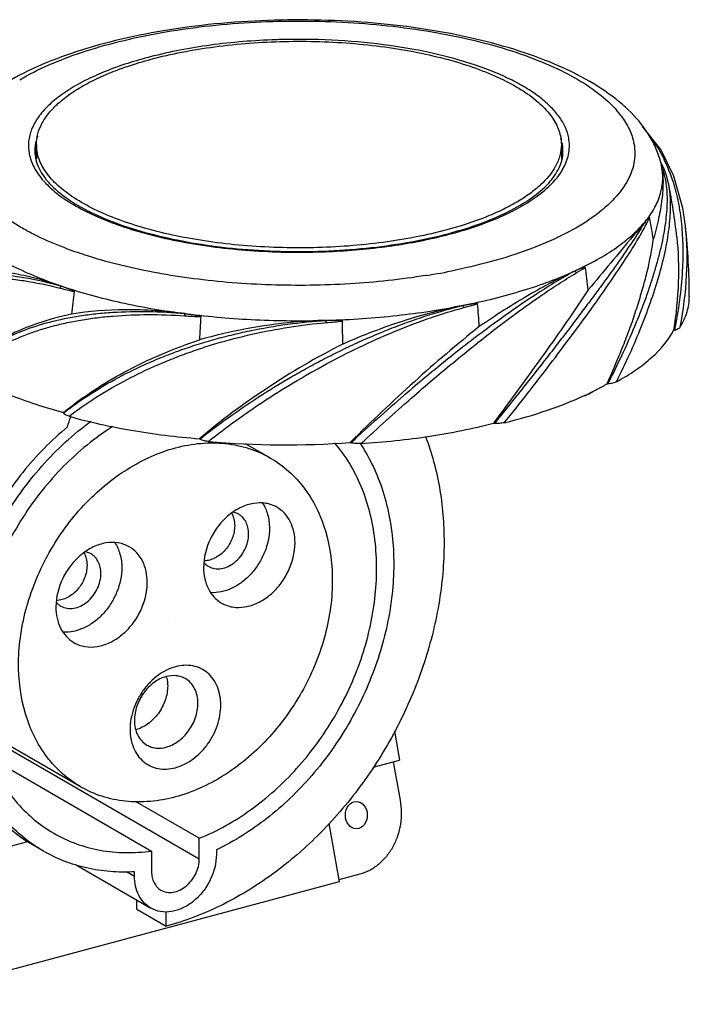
# Model space of a CAD drawing. Header units: millimetres. Extents: x -31 to 96, y 181 to 301.
# Tile 2 of 2: x 15 to 96, y 182 to 301. Entities that reach past the tile are written whole.
import ezdxf

# ---------------------------------------------------------------- set-up
doc = ezdxf.new("R2010")
doc.units = ezdxf.units.MM
doc.header["$LTSCALE"] = 30.734
doc.layers.get('0').update_dxf_attribs({"linetype": 'CONTINUOUS'})

msp = doc.modelspace()

# ---------------------------------------------------------------- linework, layer by layer
at = {"color": 7, "linetype": 'Continuous'}
for p, q in [((16.43, 285.22), (16.43, 285.21)), ((16.54, 285.39), (16.54, 284.33)), ((16.54, 285.39), (16.63, 285.39)), ((16.63, 286), (16.63, 284.29)), ((80.23, 286), (80.23, 283.95)), ((80.43, 285.21), (80.43, 285.25)), ((16.54, 284.33), (16.61, 284.39)), ((92.34, 283.75), (92.23, 283.94)), ((79.85, 283.18), (79.86, 283.2)), ((79.96, 283.19), (79.97, 283.2)), ((80.52, 283.25), (80.53, 283.26)), ((80.53, 283.24), (80.54, 283.26)), ((92.38, 283.37), (92.37, 283.41)), ((92.4, 283.25), (92.4, 283.29)), ((92.42, 283.18), (92.41, 283.21)), ((92.42, 283.18), (92.42, 283.14)), ((92.42, 283.16), (92.42, 283.18)), ((92.42, 283.16), (92.42, 283.18)), ((92.63, 283.16), (92.63, 283.16)), ((92.93, 281.25), (92.92, 281.27)), ((92.95, 281.27), (92.94, 281.3)), ((93.21, 281.3), (93.22, 281.27)), ((93.21, 281.3), (93.22, 281.27)), ((93.73, 281.48), (93.74, 281.45)), ((93.76, 281.51), (93.77, 281.48)), ((90.3, 276.57), (90.37, 276.64)), ((95.27, 276.05), (95.26, 276.16)), ((63.88, 270.14), (63.83, 270.13)), ((63.88, 270.14), (63.83, 270.13)), ((94.86, 270.73), (94.86, 270.68)), ((94.88, 270.74), (94.88, 270.69)), ((93.83, 263.51), (93.83, 263.48)), ((93.83, 263.51), (93.83, 263.48)), ((93.83, 263.48), (93.93, 263.5)), ((85.75, 257), (85.77, 257.05)), ((85.75, 257), (85.78, 257.05)), ((85.75, 257), (85.88, 257.01)), ((61.34, 255.75), (61.23, 255.66)), ((61.51, 255.89), (61.34, 255.75)), ((19.92, 253.54), (19.93, 253.49)), ((72.04, 252.28), (72, 252.24)), ((72.04, 252.28), (72, 252.24)), ((72, 252.24), (72.12, 252.22)), ((36.37, 250.36), (36.43, 250.32)), ((44.98, 248.02), (41.98, 249.75)), ((54.69, 249.94), (54.66, 249.91)), ((54.69, 249.94), (54.66, 249.91)), ((54.66, 249.91), (54.75, 249.87)), ((21.97, 208.19), (9.91, 215.15)), ((60, 214.91), (60.63, 211.4)), ((10.03, 214.67), (36.36, 199.46)), ((11.03, 211.69), (30.58, 200.4)), ((57.44, 210.55), (60.63, 211.4)), ((59.87, 211.2), (60.7, 206.57)), ((36.36, 201.95), (28.65, 206.41)), ((52.04, 203.75), (53.3, 196.67)), ((36.36, 199.46), (36.36, 201.95)), ((15.56, 201.52), (5.58, 198.85)), ((17.47, 200.39), (15.55, 201.5)), ((38.43, 200.54), (38.43, 200.02)), ((30.58, 200.4), (30.58, 197.91)), ((21.35, 198.76), (30.47, 193.49)), ((27.55, 197.91), (28.51, 197.36)), ((28.51, 197.36), (28.51, 197.88)), ((55.8, 197.6), (53.26, 196.91)), ((53.3, 196.67), (-2.07, 181.83)), ((28.79, 193.35), (28.81, 194.45)), ((28.79, 193.35), (32.35, 191.29)), ((32.35, 191.29), (32.35, 193.02))]:
    msp.add_line(p, q, dxfattribs=at)
for points in [[(93.86, 282.17), (92.28, 285.39), (90.23, 287.97), (90.04, 288.13)], [(92.63, 283.16), (92.52, 283.39), (92.34, 283.75)], [(93.22, 281.27), (93.01, 282.12), (92.63, 283.16)], [(95.26, 276.16), (94.94, 278.3), (93.86, 282.17)]]:
    msp.add_lwpolyline(points, dxfattribs=at)
for centre, radius, start, end in [((48.42, 216.15), 82.6, 91.6807, 91.9176), ((78.06, 282.41), 11.77, 37.1701, 40.9984), ((74.92, 276.19), 19.4, 46.2137, 49.0188), ((78.76, 282.95), 10.88, 36.8097, 37.1088), ((75.11, 285.15), 5.32, 10.7528, 17.6692), ((21.45, 285.21), 5.02, 170.7919, 179.8377), ((21.72, 284.3), 5.29, 165.5296, 168.1312), ((75.3, 285.19), 5.14, 9.1899, 10.7324), ((75.41, 285.21), 5.02, 0.4713, 9.2033), ((82.57, 284.92), 6.56, 9.8316, 10.7295), ((75.16, 283.25), 5.28, 10.7807, 14.7239), ((81.84, 281.22), 10.76, 11.7564, 14.673), ((76.64, 276.31), 17.88, 24.4471, 26.177), ((74.95, 285.53), 5.54, 335.1957, 338.3204), ((73.98, 286.7), 7.41, 328.7236, 329.3986), ((74.2, 286.57), 7.16, 329.39, 331.5682), ((74.41, 286.46), 6.91, 331.5769, 332.3259), ((85.18, 281.92), 7.34, 10.7403, 11.3741), ((86.58, 280.77), 6.34, 21.7937, 23.3877), ((75.98, 276.01), 18.61, 23.3566, 24.451), ((75.68, 275.88), 18.93, 23.1391, 23.3594), ((75.09, 275.64), 19.57, 17.4482, 23.1216), ((25.36, 288.58), 10.52, 221.3694, 223.5691), ((24.66, 287.28), 8.8, 217.9648, 220.502), ((25.31, 287.84), 9.65, 220.515, 224.3769), ((82.89, 279.78), 10.17, 8.5837, 10.1666), ((25.71, 288.91), 11, 223.5552, 223.8635), ((20.48, 266.73), 74.18, 6.2712, 11.3079), ((82.3, 279.12), 11.13, 9.0584, 11.1638), ((16.08, 262.94), 76.18, 8.7323, 10.7685), ((18.82, 267.63), 76.91, 359.976, 6.2849), ((68.15, 293.84), 27.21, 300.6799, 303.4191), ((-16.38, 256.42), 100.59, 6.8387, 8.4091), ((51.16, 349.22), 80.1, 279.1379, 281.6669), ((35.93, 332.94), 66.4, 255.6913, 257.1779), ((138.69, 253.35), 118.43, 172.8017, 174.1421), ((51.64, 328.27), 64.25, 285.1307, 286.6648), ((-104.01, 251.7), 174.73, 4.017, 4.9308), ((41.51, 363.48), 98.47, 265.9599, 267.106), ((288.92, 250.07), 252.83, 176.5838, 177.2168), ((43.44, 361.28), 97.21, 274.905, 276.0645), ((-1020.71, 249.43), 1074.53, 0.6606, 0.80982), ((-3.34, 297.69), 97.95, 335.4833, 336.112), ((66.41, 290.65), 38.85, 295.4302, 296.9359), ((67.76, 288.55), 36.33, 294.9886, 296.6275), ((-13.72, 263.4), 36.03, 341.2125, 343.2706), ((46.86, 353.05), 103.44, 264.7676, 274.3245), ((28.64, 220.51), 3.88, 12.2973, 15.5939)]:
    msp.add_arc(centre, radius, start, end, dxfattribs=at)
msp.add_ellipse((55.39, 204.75), major_axis=(-0.02, 1.65), ratio=0.807125, dxfattribs=at)
for points, knots in [([(87.64, 290.84), (86.57, 291.78), (84.1, 293.51), (79.88, 295.65), (75.02, 297.45), (69.61, 298.92), (63.74, 300.04), (57.54, 300.78), (51.13, 301.14), (44.66, 301.11), (38.28, 300.68), (32.12, 299.88), (26.32, 298.7), (21, 297.17), (16.24, 295.32), (12.12, 293.12), (8.7, 290.57), (6.89, 288.51), (6.18, 287.41)], [0, 0, 0, 0, 0.04913, 0.103272, 0.16278, 0.227362, 0.296263, 0.368411, 0.442533, 0.517246, 0.591133, 0.662823, 0.73107, 0.794848, 0.853464, 0.906723, 0.95511, 1, 1, 1, 1]), ([(14.6, 293.85), (15.71, 294.51), (18.17, 295.74), (22.21, 297.27), (26.75, 298.56), (33.51, 299.99), (42.56, 301), (53.6, 301.04), (62.68, 300.09), (69.5, 298.71), (74.1, 297.45), (78.21, 295.94), (81.76, 294.23), (84.68, 292.35), (86.29, 290.89), (86.94, 290.13)], [0, 0, 0, 0, 0.051165, 0.108295, 0.170785, 0.237813, 0.381368, 0.530033, 0.674199, 0.741742, 0.804867, 0.862726, 0.914686, 0.960411, 1, 1, 1, 1]), ([(45.65, 298.7), (43, 298.61), (37.87, 298.2), (32.81, 297.25), (30.42, 296.62)], [0, 0, 0, 0, 0.517904, 1, 1, 1, 1]), ([(30.53, 296.34), (31.76, 296.67), (34.31, 297.25), (39.68, 298.12), (46.69, 298.64), (53.77, 298.43), (59.31, 297.8), (63.23, 297.12), (66.88, 296.24), (70.2, 295.17), (73.12, 293.94), (75.61, 292.57), (77.6, 291.08), (79.09, 289.47), (79.88, 288.02), (80.18, 286.86), (80.23, 286.28), (80.23, 286)], [0, 0, 0, 0, 0.069936, 0.143831, 0.299028, 0.456231, 0.532577, 0.605848, 0.674984, 0.739052, 0.797302, 0.849233, 0.894695, 0.934052, 0.96842, 0.984401, 1, 1, 1, 1]), ([(81.12, 286.81), (81.04, 287.24), (80.75, 288.12), (80.02, 289.37), (78.99, 290.57), (77.67, 291.73), (76.07, 292.82), (73.49, 294.25), (69.64, 295.79), (64.42, 297.2), (58.59, 298.2), (52.38, 298.74), (48.14, 298.77), (46, 298.71)], [0, 0, 0, 0, 0.033728, 0.070178, 0.1104, 0.15508, 0.204562, 0.25894, 0.381802, 0.521484, 0.674252, 0.835467, 1, 1, 1, 1]), ([(30.42, 296.62), (30.09, 296.54), (28.82, 296.2), (27.57, 295.81), (26.65, 295.49)], [0, 0, 0, 0, 0.258005, 1, 1, 1, 1]), ([(26.78, 295.16), (27.08, 295.27), (28.31, 295.71), (29.57, 296.08), (30.53, 296.34)], [0, 0, 0, 0, 0.241302, 1, 1, 1, 1]), ([(26.65, 295.49), (25.75, 295.17), (24.05, 294.51), (21.7, 293.36), (19.7, 292.12), (18.07, 290.79), (16.83, 289.38), (16, 287.91), (15.61, 286.39), (15.66, 285.38), (15.75, 284.89)], [0, 0, 0, 0, 0.174231, 0.333314, 0.476565, 0.604033, 0.716788, 0.817294, 0.909775, 1, 1, 1, 1]), ([(16.63, 286), (16.63, 286.43), (16.75, 287.32), (17.28, 288.61), (18.13, 289.87), (19.3, 291.07), (20.77, 292.22), (22.53, 293.29), (24.56, 294.3), (26.01, 294.88), (26.78, 295.16)], [0, 0, 0, 0, 0.089592, 0.184094, 0.287537, 0.402694, 0.531171, 0.673646, 0.830091, 1, 1, 1, 1]), ([(92.25, 283.95), (92.09, 284.53), (91.68, 285.69), (90.49, 287.88), (89.26, 289.33), (88.34, 290.2)], [0, 0, 0, 0, 0.244857, 0.49104, 1, 1, 1, 1]), ([(87.47, 289.48), (87.86, 288.96), (88.51, 287.91), (88.91, 286.72), (89.02, 286.14)], [0, 0, 0, 0, 0.521446, 1, 1, 1, 1]), ([(16.78, 287.06), (16.75, 286.98), (16.63, 286.63), (16.54, 286.28), (16.5, 286.01)], [0, 0, 0, 0, 0.254666, 1, 1, 1, 1]), ([(80.54, 283.26), (80.83, 283.81), (81.25, 284.98), (81.23, 286.23), (81.12, 286.81)], [0, 0, 0, 0, 0.511447, 1, 1, 1, 1]), ([(91.07, 286.82), (91.23, 286.62), (91.83, 285.79), (92.35, 284.9), (92.69, 284.2)], [0, 0, 0, 0, 0.244913, 1, 1, 1, 1]), ([(16.43, 285.22), (16.43, 284.86), (16.52, 284.13), (16.78, 283.43), (16.95, 283.09)], [0, 0, 0, 0, 0.484313, 1, 1, 1, 1]), ([(66.34, 275.66), (65.11, 275.33), (62.56, 274.75), (57.19, 273.87), (50.17, 273.36), (43.1, 273.57), (37.55, 274.2), (33.63, 274.88), (29.98, 275.76), (26.67, 276.83), (23.74, 278.05), (21.26, 279.43), (19.26, 280.92), (17.78, 282.52), (16.99, 283.98), (16.68, 285.14), (16.63, 285.72), (16.63, 286)], [0, 0, 0, 0, 0.069936, 0.143831, 0.299028, 0.456231, 0.532577, 0.605848, 0.674984, 0.739052, 0.797302, 0.849233, 0.894695, 0.934052, 0.96842, 0.984401, 1, 1, 1, 1]), ([(89.04, 286.04), (89.1, 285.66), (89.17, 284.89), (89.05, 283.71), (88.71, 282.55), (87.95, 280.97), (86.41, 279.05), (83.87, 276.97), (80.62, 275.06), (76.72, 273.36), (72.24, 271.9), (69.04, 271.12), (67.36, 270.78)], [0, 0, 0, 0, 0.04039, 0.080846, 0.122485, 0.166312, 0.263423, 0.376676, 0.50768, 0.656266, 0.821091, 1, 1, 1, 1]), ([(80.23, 286), (80.23, 285.56), (80.11, 284.65), (79.76, 283.8), (79.53, 283.39)], [0, 0, 0, 0, 0.4861, 1, 1, 1, 1]), ([(80.09, 283.48), (80.2, 283.77), (80.38, 284.35), (80.44, 284.95), (80.43, 285.25)], [0, 0, 0, 0, 0.511188, 1, 1, 1, 1]), ([(15.75, 284.89), (15.86, 284.32), (16.29, 283.14), (17.03, 282.12), (17.46, 281.63)], [0, 0, 0, 0, 0.47182, 1, 1, 1, 1]), ([(63.83, 270.13), (60.78, 269.64), (54.52, 268.97), (45.1, 268.85), (37.29, 269.46), (31.29, 270.39), (27.08, 271.28), (23.17, 272.35), (19.61, 273.6), (16.9, 274.79), (14.96, 275.83), (13.27, 276.85), (11.44, 278.18), (10.06, 279.57), (9.33, 280.51), (9.01, 280.97), (8.73, 281.43), (8.47, 281.88), (8.27, 282.35), (8.09, 282.82), (7.95, 283.29), (7.88, 283.6), (7.85, 283.76)], [0, 0, 0, 0, 0.152207, 0.309135, 0.463479, 0.537465, 0.608199, 0.674932, 0.737019, 0.793948, 0.820373, 0.845385, 0.89121, 0.93164, 0.941017, 0.950099, 0.958917, 0.967524, 0.975879, 0.984073, 0.992096, 1, 1, 1, 1]), ([(16.95, 283.09), (17, 282.99), (17.23, 282.56), (17.5, 282.16), (17.73, 281.87)], [0, 0, 0, 0, 0.237763, 1, 1, 1, 1]), ([(18.41, 281.08), (19.07, 280.41), (20.71, 279.12), (23.68, 277.49), (27.3, 276.06), (31.48, 274.86), (36.1, 273.94), (41.05, 273.32), (46.19, 273.02), (51.39, 273.04), (56.52, 273.39), (61.43, 274.05), (65.99, 275.01), (70.1, 276.24), (73.64, 277.71), (76.51, 279.36), (78.65, 281.14), (79.65, 282.51), (79.96, 283.19)], [0, 0, 0, 0, 0.04293, 0.094235, 0.153462, 0.219658, 0.291544, 0.36761, 0.446194, 0.525544, 0.603882, 0.679465, 0.750648, 0.815948, 0.874124, 0.92428, 0.966059, 1, 1, 1, 1]), ([(79.53, 283.39), (79.07, 282.54), (78.05, 281.34), (76.37, 279.98), (74.8, 278.97), (72.98, 278.02), (70.18, 276.8), (67.91, 276.08), (66.34, 275.66)], [0, 0, 0, 0, 0.18616, 0.294694, 0.414315, 0.545098, 0.686749, 1, 1, 1, 1]), ([(75.75, 278.72), (76.72, 279.3), (78.42, 280.49), (79.83, 282.05), (80.31, 282.85)], [0, 0, 0, 0, 0.546353, 1, 1, 1, 1]), ([(90.37, 276.64), (90.78, 277.14), (91.49, 278.16), (92.23, 279.81), (92.57, 281.49), (92.51, 282.61), (92.42, 283.16)], [0, 0, 0, 0, 0.275119, 0.527403, 0.765431, 1, 1, 1, 1]), ([(92.42, 283.15), (92.52, 282.58), (92.59, 281.32), (92.44, 279.28), (92.03, 276.97), (91.62, 275.35), (91.37, 274.5)], [0, 0, 0, 0, 0.196282, 0.429094, 0.69784, 1, 1, 1, 1]), ([(92.63, 283.16), (92.61, 283.2), (92.54, 283.27), (92.44, 283.29), (92.4, 283.29)], [0, 0, 0, 0, 0.481951, 1, 1, 1, 1]), ([(92.9, 281.57), (92.87, 281.71), (92.77, 282.24), (92.61, 282.76), (92.46, 283.12)], [0, 0, 0, 0, 0.262708, 1, 1, 1, 1]), ([(17.78, 281.29), (18.23, 280.81), (19.3, 279.88), (20.47, 279.11), (21.11, 278.73)], [0, 0, 0, 0, 0.471079, 1, 1, 1, 1]), ([(85.88, 257.01), (86.46, 258.17), (87.6, 260.47), (88.89, 263.38), (89.82, 265.67), (90.46, 267.34), (91.03, 268.98), (91.53, 270.58), (91.97, 272.14), (92.36, 273.64), (92.66, 275.09), (92.88, 276.48), (93.02, 277.79), (93.11, 279.38), (93.06, 280.54), (92.95, 281.27)], [0, 0, 0, 0, 0.152924, 0.301014, 0.372788, 0.442778, 0.510746, 0.576497, 0.639853, 0.70058, 0.758428, 0.813242, 0.864899, 0.913272, 1, 1, 1, 1]), ([(86.91, 257.26), (87.48, 258.38), (88.53, 260.6), (89.96, 263.94), (91.17, 267.19), (92.17, 270.32), (92.9, 273.29), (93.35, 276.05), (93.51, 278.56), (93.41, 280.14), (93.29, 280.87)], [0, 0, 0, 0, 0.151428, 0.298329, 0.439064, 0.571893, 0.695865, 0.809332, 0.910668, 1, 1, 1, 1]), ([(93.77, 281.48), (94.03, 280.67), (94.33, 279.42), (94.62, 277.71), (94.79, 276.38), (94.9, 275.01), (94.97, 273.12), (94.94, 271.69), (94.88, 270.74)], [0, 0, 0, 0, 0.233554, 0.35467, 0.478661, 0.605322, 0.734474, 1, 1, 1, 1]), ([(21.11, 278.73), (21.97, 278.22), (23.85, 277.26), (26.95, 276.06), (30.43, 275.03), (35.62, 273.88), (42.59, 273.01), (48.3, 272.9), (51.21, 273)], [0, 0, 0, 0, 0.096572, 0.204099, 0.321563, 0.447552, 0.718014, 1, 1, 1, 1]), ([(51.21, 273), (53.62, 273.08), (58.3, 273.44), (64.94, 274.59), (69.98, 276.04), (73.48, 277.49), (75.03, 278.3), (75.75, 278.72)], [0, 0, 0, 0, 0.284885, 0.553146, 0.794161, 0.901857, 1, 1, 1, 1]), ([(90.37, 276.64), (90.41, 276.7), (90.5, 276.81), (90.62, 276.94), (90.71, 277.04), (90.76, 277.1), (90.81, 277.14), (90.84, 277.17), (90.86, 277.18), (90.88, 277.19), (90.9, 277.19), (90.91, 277.18), (90.92, 277.17)], [0, 0, 0, 0, 0.273241, 0.535472, 0.661105, 0.781341, 0.838583, 0.892845, 0.918425, 0.942578, 0.965321, 1, 1, 1, 1]), ([(90.54, 276.36), (90.58, 276.43), (90.71, 276.69), (90.83, 276.96), (90.92, 277.17)], [0, 0, 0, 0, 0.253837, 1, 1, 1, 1]), ([(90.3, 276.57), (89.91, 275.88), (88.95, 274.38), (87.63, 272.46), (86.4, 270.72), (85.36, 269.28), (84.25, 267.76), (83.06, 266.19), (81.83, 264.56), (80.55, 262.87), (79.22, 261.15), (77.38, 258.8), (75.02, 255.81), (73.09, 253.43), (72.12, 252.22)], [0, 0, 0, 0, 0.078303, 0.17541, 0.23025, 0.288777, 0.350645, 0.415552, 0.483053, 0.552712, 0.624281, 0.697468, 0.847284, 1, 1, 1, 1]), ([(73.32, 252.3), (74.28, 253.47), (76.13, 255.82), (78.83, 259.31), (81.39, 262.71), (83.78, 265.95), (85.91, 268.99), (87.78, 271.75), (89.31, 274.16), (90.18, 275.67), (90.54, 276.36)], [0, 0, 0, 0, 0.152795, 0.302559, 0.447053, 0.583808, 0.710418, 0.823505, 0.920814, 1, 1, 1, 1]), ([(81.97, 270.74), (82.85, 271.15), (84.53, 271.99), (86.81, 273.41), (88.74, 274.91), (89.83, 276.01), (90.3, 276.57)], [0, 0, 0, 0, 0.286312, 0.548258, 0.785793, 1, 1, 1, 1]), ([(90.3, 276.57), (89.85, 276.02), (87.57, 273.31), (85.31, 270.58), (83.5, 268.4)], [0, 0, 0, 0, 0.200138, 1, 1, 1, 1]), ([(90.54, 276.36), (90.53, 276.42), (90.47, 276.52), (90.36, 276.56), (90.3, 276.57)], [0, 0, 0, 0, 0.496827, 1, 1, 1, 1]), ([(94.64, 263.89), (95.03, 265.96), (95.54, 270.01), (95.49, 274.1), (95.27, 276.06)], [0, 0, 0, 0, 0.516085, 1, 1, 1, 1]), ([(86.22, 258.03), (86.54, 258.76), (87.16, 260.22), (88.04, 262.39), (88.84, 264.54), (89.53, 266.65), (90.14, 268.71), (90.83, 271.3), (91.2, 273.24), (91.37, 274.5)], [0, 0, 0, 0, 0.138525, 0.274309, 0.40677, 0.535378, 0.65961, 0.778861, 1, 1, 1, 1]), ([(94.21, 274.83), (94.41, 273), (94.52, 269.21), (94.13, 265.43), (93.83, 263.51)], [0, 0, 0, 0, 0.485585, 1, 1, 1, 1]), ([(9.16, 274.12), (9.84, 273.59), (11.34, 272.58), (14.79, 270.68), (17.65, 269.54), (19.67, 268.85)], [0, 0, 0, 0, 0.218676, 0.458683, 1, 1, 1, 1]), ([(81.97, 270.74), (82.06, 270.78), (82.26, 270.87), (82.51, 270.98), (82.7, 271.05), (82.85, 271.11), (82.97, 271.14), (83.06, 271.16), (83.13, 271.15), (83.13, 271.13)], [0, 0, 0, 0, 0.259472, 0.514447, 0.639881, 0.763484, 0.884395, 0.943199, 1, 1, 1, 1]), ([(5.1, 269.4), (5.93, 269.78), (7.34, 270.16), (9.37, 270.36), (11.13, 270.37), (13.06, 270.22), (15.95, 269.8), (18.16, 269.27), (19.67, 268.85)], [0, 0, 0, 0, 0.18445, 0.291663, 0.41085, 0.54118, 0.683096, 1, 1, 1, 1]), ([(5.2, 268.94), (5.6, 269.11), (6.48, 269.39), (7.89, 269.69), (9.48, 269.87), (11.22, 269.89), (13.11, 269.77), (15.91, 269.43), (18.06, 268.97), (19.52, 268.6)], [0, 0, 0, 0, 0.089979, 0.189197, 0.298336, 0.417981, 0.548305, 0.689091, 1, 1, 1, 1]), ([(19.67, 268.85), (18.71, 269.18), (16.88, 269.74), (14.21, 270.34), (11.79, 270.66), (10.26, 270.68), (9.55, 270.64)], [0, 0, 0, 0, 0.292714, 0.557614, 0.793313, 1, 1, 1, 1]), ([(81.84, 270.68), (80.31, 269.83), (77.97, 268.4), (74.81, 266.28), (72.24, 264.45), (69.59, 262.47), (66.9, 260.37), (64.2, 258.16), (62.4, 256.66), (61.51, 255.89)], [0, 0, 0, 0, 0.20837, 0.326922, 0.452873, 0.584661, 0.720784, 0.859612, 1, 1, 1, 1]), ([(62.05, 255.27), (62.93, 256.04), (64.7, 257.57), (67.38, 259.8), (70.03, 261.94), (72.62, 263.98), (75.15, 265.86), (78.24, 268.05), (80.53, 269.55), (82.03, 270.44)], [0, 0, 0, 0, 0.140537, 0.279518, 0.415701, 0.547603, 0.673481, 0.791856, 1, 1, 1, 1]), ([(68.47, 266.55), (70.89, 267.03), (75.43, 268.15), (79.84, 269.76), (81.84, 270.68)], [0, 0, 0, 0, 0.529389, 1, 1, 1, 1]), ([(81.84, 270.68), (79.95, 269.81), (76.01, 267.7), (72.25, 265.29), (70.28, 263.94)], [0, 0, 0, 0, 0.465847, 1, 1, 1, 1]), ([(82.03, 270.44), (82.02, 270.47), (81.99, 270.56), (81.91, 270.66), (81.84, 270.68)], [0, 0, 0, 0, 0.267233, 1, 1, 1, 1]), ([(94.88, 270.69), (94.81, 269.5), (94.58, 267.09), (94.17, 264.7), (93.93, 263.5)], [0, 0, 0, 0, 0.491871, 1, 1, 1, 1]), ([(19.52, 268.6), (19.52, 268.63), (19.54, 268.68), (19.57, 268.77), (19.62, 268.84), (19.67, 268.85)], [0, 0, 0, 0, 0.279429, 0.555267, 1, 1, 1, 1]), ([(19.82, 268.8), (19.94, 268.76), (20.11, 268.7), (20.34, 268.62), (20.52, 268.55), (20.69, 268.49), (20.84, 268.42), (20.96, 268.37), (21.04, 268.33), (21.11, 268.28), (21.17, 268.24), (21.19, 268.21), (21.19, 268.19)], [0, 0, 0, 0, 0.242991, 0.365533, 0.488867, 0.613114, 0.738548, 0.801888, 0.865891, 0.931085, 0.964773, 1, 1, 1, 1]), ([(19.82, 268.8), (22.11, 268.03), (27.02, 266.71), (32.02, 265.86), (34.64, 265.52)], [0, 0, 0, 0, 0.477995, 1, 1, 1, 1]), ([(83.5, 268.4), (81.77, 265.79), (78, 260.38), (74.11, 255.06), (72.04, 252.28)], [0, 0, 0, 0, 0.473936, 1, 1, 1, 1]), ([(94.64, 263.89), (94.99, 264.47), (95.54, 265.67), (95.74, 266.97), (95.74, 267.6)], [0, 0, 0, 0, 0.516552, 1, 1, 1, 1]), ([(36.43, 250.32), (37.55, 251.21), (39.89, 252.96), (43.56, 255.47), (46.8, 257.45), (49.48, 258.97), (51.54, 260.07), (53.63, 261.11), (55.74, 262.1), (57.86, 263.03), (60.67, 264.16), (64.13, 265.38), (66.92, 266.17), (68.29, 266.51)], [0, 0, 0, 0, 0.119479, 0.243378, 0.370752, 0.435367, 0.500308, 0.565338, 0.630201, 0.694634, 0.758377, 0.882478, 1, 1, 1, 1]), ([(37.43, 250.04), (38.55, 250.9), (40.84, 252.63), (44.44, 255.1), (48.24, 257.47), (52.2, 259.68), (56.25, 261.74), (60.35, 263.53), (64.39, 265.06), (67.09, 265.89), (68.41, 266.25)], [0, 0, 0, 0, 0.120195, 0.244625, 0.372324, 0.501935, 0.631649, 0.759406, 0.882957, 1, 1, 1, 1]), ([(51.91, 264.71), (54.72, 264.79), (60.21, 265.17), (65.65, 265.99), (68.29, 266.51)], [0, 0, 0, 0, 0.511364, 1, 1, 1, 1]), ([(68.29, 266.51), (65.84, 266.02), (60.9, 264.7), (56.13, 262.87), (53.74, 261.82)], [0, 0, 0, 0, 0.488415, 1, 1, 1, 1]), ([(68.41, 266.25), (68.41, 266.28), (68.41, 266.33), (68.37, 266.42), (68.32, 266.49), (68.29, 266.51)], [0, 0, 0, 0, 0.286292, 0.566671, 1, 1, 1, 1]), ([(68.47, 266.55), (68.6, 266.57), (68.8, 266.61), (69.07, 266.66), (69.28, 266.7), (69.48, 266.73), (69.65, 266.75), (69.78, 266.76), (69.88, 266.76), (69.97, 266.76), (70.03, 266.75), (70.06, 266.74), (70.07, 266.72)], [0, 0, 0, 0, 0.253917, 0.380215, 0.506015, 0.631249, 0.755778, 0.817704, 0.879302, 0.940391, 0.970628, 1, 1, 1, 1]), ([(7.81, 258.94), (9.06, 260.23), (11.42, 261.91), (15.04, 263.54), (18.3, 264.58), (21.29, 265.18), (23.85, 265.52), (26.61, 265.75), (30.22, 265.82), (33.15, 265.66), (34.64, 265.52)], [0, 0, 0, 0, 0.189687, 0.298841, 0.418995, 0.549831, 0.619447, 0.691433, 0.842083, 1, 1, 1, 1]), ([(20.88, 265.44), (19.49, 265.15), (16.86, 264.45), (13.27, 262.97), (10.24, 261.16), (8.54, 259.71), (7.81, 258.95)], [0, 0, 0, 0, 0.287971, 0.549385, 0.785607, 1, 1, 1, 1]), ([(7.98, 258.43), (8.6, 259.02), (9.98, 260.19), (12.39, 261.69), (14.7, 262.74), (16.74, 263.46), (18.41, 263.96), (20.16, 264.4), (22.01, 264.76), (23.95, 265.04), (26.67, 265.31), (30.23, 265.46), (33.11, 265.35), (34.58, 265.25)], [0, 0, 0, 0, 0.091309, 0.191325, 0.301147, 0.360033, 0.421623, 0.485876, 0.552728, 0.622118, 0.69388, 0.843628, 1, 1, 1, 1]), ([(34.64, 265.52), (32.24, 265.83), (27.63, 266.15), (23.02, 265.8), (20.88, 265.44)], [0, 0, 0, 0, 0.526603, 1, 1, 1, 1]), ([(34.58, 265.25), (34.59, 265.31), (34.6, 265.39), (34.61, 265.49), (34.64, 265.52)], [0, 0, 0, 0, 0.597183, 1, 1, 1, 1]), ([(34.83, 265.5), (34.98, 265.48), (35.19, 265.45), (35.48, 265.41), (35.7, 265.37), (35.92, 265.34), (36.1, 265.3), (36.24, 265.27), (36.35, 265.24), (36.44, 265.21), (36.51, 265.18), (36.54, 265.15), (36.54, 265.13)], [0, 0, 0, 0, 0.248213, 0.372699, 0.497457, 0.622514, 0.74793, 0.810814, 0.873867, 0.937183, 0.969052, 1, 1, 1, 1]), ([(34.83, 265.5), (37.6, 265.14), (43.22, 264.67), (48.87, 264.62), (51.71, 264.7)], [0, 0, 0, 0, 0.495073, 1, 1, 1, 1]), ([(19.93, 253.49), (20.87, 254.23), (22.88, 255.66), (26.17, 257.62), (29.17, 259.1), (31.73, 260.2), (33.75, 260.98), (35.85, 261.7), (38.01, 262.35), (40.22, 262.94), (44.75, 263.97), (48.61, 264.49), (51.71, 264.7)], [0, 0, 0, 0, 0.104903, 0.216886, 0.335865, 0.397932, 0.46143, 0.526211, 0.592244, 0.659302, 0.727073, 1, 1, 1, 1]), ([(20.58, 253.08), (21.53, 253.79), (23.52, 255.21), (26.77, 257.14), (29.72, 258.62), (32.24, 259.71), (34.23, 260.49), (36.27, 261.23), (39.1, 262.13), (42.75, 263.07), (47.22, 263.93), (50.24, 264.3), (51.75, 264.43)], [0, 0, 0, 0, 0.105574, 0.218199, 0.337651, 0.399786, 0.46336, 0.5282, 0.594137, 0.728511, 0.864533, 1, 1, 1, 1]), ([(51.71, 264.7), (50.4, 264.66), (45.23, 264.35), (40.1, 263.4), (36.39, 262.34)], [0, 0, 0, 0, 0.254112, 1, 1, 1, 1]), ([(51.75, 264.43), (51.75, 264.45), (51.75, 264.52), (51.73, 264.61), (51.72, 264.68), (51.71, 264.7)], [0, 0, 0, 0, 0.308704, 0.731982, 1, 1, 1, 1]), ([(51.91, 264.71), (52.07, 264.71), (52.29, 264.72), (52.6, 264.72), (52.82, 264.72), (53.05, 264.72), (53.24, 264.71), (53.39, 264.7), (53.5, 264.69), (53.6, 264.67), (53.66, 264.65), (53.71, 264.63), (53.71, 264.61)], [0, 0, 0, 0, 0.251206, 0.376698, 0.502098, 0.627387, 0.752525, 0.815016, 0.877423, 0.93966, 0.970632, 1, 1, 1, 1]), ([(70.28, 263.94), (67.59, 261.8), (62.28, 257.25), (57.21, 252.44), (54.69, 249.94)], [0, 0, 0, 0, 0.492068, 1, 1, 1, 1]), ([(94.64, 263.89), (94.58, 263.8), (94.36, 263.62), (94.09, 263.53), (93.93, 263.5)], [0, 0, 0, 0, 0.407978, 1, 1, 1, 1]), ([(86.91, 257.26), (87.72, 257.7), (89.21, 258.61), (91.69, 260.52), (93.18, 262.24), (93.83, 263.48)], [0, 0, 0, 0, 0.292593, 0.55585, 1, 1, 1, 1]), ([(19.92, 253.54), (22.19, 255.4), (27.46, 258.85), (33.25, 261.3), (36.39, 262.34)], [0, 0, 0, 0, 0.46969, 1, 1, 1, 1]), ([(53.74, 261.82), (50.57, 260.22), (44.56, 256.7), (38.97, 252.54), (36.37, 250.36)], [0, 0, 0, 0, 0.511274, 1, 1, 1, 1]), ([(7.98, 258.43), (8.78, 257.92), (10.51, 256.95), (14.45, 255.17), (17.67, 254.14), (19.92, 253.54)], [0, 0, 0, 0, 0.219722, 0.460527, 1, 1, 1, 1]), ([(84.04, 256.08), (84.19, 256.15), (84.77, 256.45), (85.34, 256.76), (85.75, 257)], [0, 0, 0, 0, 0.25604, 1, 1, 1, 1]), ([(86.91, 257.26), (86.77, 257.19), (86.43, 257.07), (86.07, 257.01), (85.88, 257.01)], [0, 0, 0, 0, 0.448628, 1, 1, 1, 1]), ([(61.23, 255.66), (60.13, 254.71), (57.95, 252.8), (55.81, 250.86), (54.75, 249.87)], [0, 0, 0, 0, 0.501967, 1, 1, 1, 1]), ([(73.32, 252.3), (75.09, 252.73), (78.41, 253.68), (81.63, 254.94), (83.11, 255.63)], [0, 0, 0, 0, 0.525791, 1, 1, 1, 1]), ([(55.95, 249.77), (56.96, 250.69), (58.97, 252.54), (61.02, 254.36), (62.05, 255.27)], [0, 0, 0, 0, 0.498429, 1, 1, 1, 1]), ([(20.58, 253.08), (20.43, 253.13), (20.22, 253.2), (20, 253.35), (19.94, 253.44), (19.93, 253.49)], [0, 0, 0, 0, 0.59433, 0.824008, 1, 1, 1, 1]), ([(20.58, 253.08), (23.06, 252.38), (28.29, 251.23), (33.61, 250.58), (36.37, 250.36)], [0, 0, 0, 0, 0.48099, 1, 1, 1, 1]), ([(20.4, 251.8), (18.41, 250.15), (14.74, 246.39), (11.12, 240.9), (8.86, 236.14), (7.09, 231.27), (5.81, 225.08), (5.85, 217.79), (7.26, 212.13), (9.19, 208.18), (10.98, 205.57), (13.09, 203.32), (14.71, 202.07), (15.56, 201.52)], [0, 0, 0, 0, 0.134238, 0.271329, 0.339937, 0.407946, 0.540392, 0.666151, 0.783875, 0.839943, 0.894371, 0.947563, 1, 1, 1, 1]), ([(17.47, 200.39), (16.55, 200.93), (14.79, 202.16), (12.48, 204.45), (10.54, 207.14), (8.44, 211.28), (7.26, 215.98), (6.95, 220.93), (7.24, 226.19), (8.45, 231.49), (10.45, 236.59), (13, 241.54), (17.02, 247.16), (21.08, 250.9), (23.25, 252.5)], [0, 0, 0, 0, 0.052398, 0.105439, 0.1597, 0.215639, 0.333371, 0.395583, 0.459794, 0.592896, 0.661198, 0.729993, 0.866913, 1, 1, 1, 1]), ([(25.86, 251.83), (23.71, 250.46), (19.65, 247.14), (15.57, 241.99), (12.94, 237.37), (10.82, 232.55), (9.16, 226.32), (8.95, 220.02), (9.71, 215.3), (10.71, 212.04), (12.14, 209.08), (13.97, 206.47), (16.16, 204.25), (17.84, 203.07), (18.72, 202.56)], [0, 0, 0, 0, 0.131218, 0.267355, 0.33613, 0.404606, 0.538426, 0.665499, 0.725948, 0.784167, 0.840288, 0.894625, 0.947658, 1, 1, 1, 1]), ([(55.95, 249.77), (58.74, 249.95), (64.14, 250.52), (69.47, 251.58), (72, 252.24)], [0, 0, 0, 0, 0.517065, 1, 1, 1, 1]), ([(73.32, 252.3), (73.13, 252.26), (72.73, 252.2), (72.32, 252.2), (72.12, 252.22)], [0, 0, 0, 0, 0.486044, 1, 1, 1, 1]), ([(63.77, 250.65), (64.53, 248.66), (65.67, 244.41), (66.02, 240.02), (66.02, 237.78)], [0, 0, 0, 0, 0.487466, 1, 1, 1, 1]), ([(33.47, 249.25), (34.48, 249.52), (36.5, 249.89), (39.52, 249.87), (42.39, 249.28), (44.15, 248.5), (44.98, 248.02)], [0, 0, 0, 0, 0.26341, 0.515933, 0.760205, 1, 1, 1, 1]), ([(36.36, 201.95), (38.56, 202.83), (42.85, 205.25), (48.4, 210.28), (52.95, 216.5), (56.18, 223.5), (57.89, 230.82), (57.94, 236.9), (57.1, 241.44), (56.07, 244.56), (54.64, 247.4), (53.42, 249.09), (52.76, 249.87)], [0, 0, 0, 0, 0.123216, 0.253372, 0.387477, 0.521739, 0.65234, 0.776189, 0.835129, 0.891953, 0.946808, 1, 1, 1, 1]), ([(37.43, 250.04), (37.23, 250.06), (36.95, 250.1), (36.62, 250.21), (36.48, 250.28), (36.43, 250.32)], [0, 0, 0, 0, 0.558149, 0.800808, 1, 1, 1, 1]), ([(55.88, 249.74), (56.45, 248.87), (57.49, 247.02), (59.1, 242.94), (60.12, 237.23), (59.77, 230.02), (57.92, 222.71), (55.21, 216.89), (52.42, 212.55), (49.27, 208.54), (44.78, 204.22), (40.59, 201.58), (38.43, 200.54)], [0, 0, 0, 0, 0.05383, 0.109379, 0.225996, 0.350082, 0.480023, 0.613132, 0.679946, 0.746333, 0.876125, 1, 1, 1, 1]), ([(55.95, 249.77), (55.74, 249.76), (55.43, 249.76), (55.03, 249.8), (54.84, 249.84), (54.75, 249.87)], [0, 0, 0, 0, 0.520781, 0.771999, 1, 1, 1, 1]), ([(21.97, 208.19), (21.18, 208.64), (19.69, 209.73), (17.8, 211.79), (16.29, 214.26), (14.82, 218.05), (14.3, 222.31), (14.67, 226.69), (15.65, 231.23), (17.95, 236.71), (21.45, 241.52), (24.84, 244.72), (27.57, 246.71), (30.45, 248.26), (32.46, 248.98), (33.47, 249.25)], [0, 0, 0, 0, 0.052489, 0.105879, 0.160945, 0.21824, 0.340076, 0.404786, 0.47144, 0.608057, 0.744918, 0.811858, 0.87694, 0.939734, 1, 1, 1, 1]), ([(44.98, 248.02), (45.76, 247.57), (47.26, 246.48), (49.15, 244.42), (50.65, 241.95), (52.13, 238.16), (52.64, 233.89), (52.28, 229.52), (51.3, 224.98), (49, 219.5), (45.49, 214.69), (42.1, 211.49), (39.37, 209.5), (36.49, 207.95), (34.48, 207.23), (33.47, 206.96)], [0, 0, 0, 0, 0.052489, 0.105879, 0.160945, 0.21824, 0.340076, 0.404786, 0.47144, 0.608057, 0.744918, 0.811858, 0.87694, 0.939734, 1, 1, 1, 1]), ([(45.77, 242.05), (45.57, 242.17), (45.13, 242.37), (44.19, 242.61), (42.89, 242.59), (41.34, 242.08), (39.89, 241.14), (38.63, 239.84), (37.35, 237.78), (36.88, 235.95), (36.88, 234.76)], [0, 0, 0, 0, 0.052462, 0.105646, 0.216215, 0.335329, 0.463271, 0.597858, 0.735325, 1, 1, 1, 1]), ([(44, 242.58), (44.29, 242.16), (44.73, 241.16), (44.86, 240.08), (44.86, 239.52)], [0, 0, 0, 0, 0.480666, 1, 1, 1, 1]), ([(40.28, 241.32), (40.41, 241.11), (40.59, 240.61), (40.65, 240.09), (40.65, 239.82)], [0, 0, 0, 0, 0.482903, 1, 1, 1, 1]), ([(41.15, 241.2), (41.09, 241.23), (40.87, 241.34), (40.63, 241.42), (40.45, 241.45)], [0, 0, 0, 0, 0.248459, 1, 1, 1, 1]), ([(42.34, 238.85), (42.34, 239.1), (42.29, 239.58), (42.06, 240.25), (41.68, 240.81), (41.33, 241.09), (41.15, 241.2)], [0, 0, 0, 0, 0.271757, 0.526881, 0.767636, 1, 1, 1, 1]), ([(47.96, 237.73), (47.96, 238.19), (47.87, 239.08), (47.44, 240.32), (46.74, 241.35), (46.11, 241.85), (45.77, 242.05)], [0, 0, 0, 0, 0.271775, 0.52687, 0.767635, 1, 1, 1, 1]), ([(40.65, 239.82), (40.65, 239.3), (40.43, 238.23), (39.73, 237.07), (38.96, 236.32), (38.32, 235.9), (37.65, 235.63), (37.18, 235.56), (36.95, 235.56)], [0, 0, 0, 0, 0.254648, 0.518933, 0.648366, 0.772462, 0.889755, 1, 1, 1, 1]), ([(37.5, 234.88), (37.72, 234.75), (38.23, 234.57), (39.06, 234.58), (39.91, 234.86), (40.7, 235.37), (41.38, 236.08), (42.08, 237.2), (42.34, 238.2), (42.34, 238.85)], [0, 0, 0, 0, 0.105261, 0.215876, 0.33504, 0.463036, 0.597678, 0.73521, 1, 1, 1, 1]), ([(44.86, 239.52), (44.86, 238.53), (44.53, 237.01), (43.61, 235.2), (42.68, 233.97), (41.58, 232.96), (40.35, 232.2), (39.06, 231.76), (38.18, 231.68), (37.76, 231.71)], [0, 0, 0, 0, 0.25585, 0.389237, 0.522015, 0.651296, 0.774721, 0.890935, 1, 1, 1, 1]), ([(27.88, 237.25), (27.67, 237.37), (27.24, 237.57), (26.29, 237.81), (25, 237.8), (23.45, 237.29), (22, 236.34), (20.74, 235.04), (19.46, 232.98), (18.99, 231.16), (18.99, 229.97)], [0, 0, 0, 0, 0.052462, 0.105646, 0.216215, 0.335329, 0.463271, 0.597858, 0.735325, 1, 1, 1, 1]), ([(26.11, 237.79), (26.4, 237.36), (26.84, 236.36), (26.97, 235.28), (26.97, 234.73)], [0, 0, 0, 0, 0.480666, 1, 1, 1, 1]), ([(66.02, 237.78), (66.02, 235.28), (65.56, 230.17), (63.63, 222.64), (60.52, 215.35), (56.34, 208.56), (51.25, 202.53), (45.44, 197.49), (39.13, 193.63), (34.61, 191.9), (32.35, 191.29)], [0, 0, 0, 0, 0.122679, 0.24978, 0.379576, 0.510027, 0.63903, 0.764637, 0.885276, 1, 1, 1, 1]), ([(39.07, 230.45), (39.27, 230.33), (39.71, 230.13), (40.65, 229.89), (41.95, 229.9), (43.49, 230.41), (44.95, 231.36), (46.2, 232.66), (47.48, 234.72), (47.96, 236.54), (47.96, 237.73)], [0, 0, 0, 0, 0.052462, 0.105646, 0.216215, 0.335329, 0.463271, 0.597858, 0.735325, 1, 1, 1, 1]), ([(22.39, 236.53), (22.51, 236.31), (22.7, 235.82), (22.76, 235.29), (22.76, 235.03)], [0, 0, 0, 0, 0.482903, 1, 1, 1, 1]), ([(23.25, 236.4), (23.2, 236.43), (22.98, 236.55), (22.74, 236.62), (22.55, 236.66)], [0, 0, 0, 0, 0.248459, 1, 1, 1, 1]), ([(24.45, 234.05), (24.45, 234.3), (24.4, 234.78), (24.16, 235.46), (23.78, 236.02), (23.44, 236.29), (23.25, 236.4)], [0, 0, 0, 0, 0.271757, 0.526881, 0.767636, 1, 1, 1, 1]), ([(30.06, 232.94), (30.06, 233.39), (29.97, 234.29), (29.55, 235.52), (28.85, 236.55), (28.22, 237.06), (27.88, 237.25)], [0, 0, 0, 0, 0.271775, 0.52687, 0.767635, 1, 1, 1, 1]), ([(22.76, 235.03), (22.76, 234.5), (22.53, 233.43), (21.83, 232.27), (21.07, 231.53), (20.43, 231.11), (19.75, 230.84), (19.29, 230.77), (19.06, 230.77)], [0, 0, 0, 0, 0.254648, 0.518933, 0.648366, 0.772462, 0.889755, 1, 1, 1, 1]), ([(36.92, 235.36), (36.96, 235.31), (37.13, 235.13), (37.33, 234.97), (37.5, 234.88)], [0, 0, 0, 0, 0.253288, 1, 1, 1, 1]), ([(19.6, 230.08), (19.83, 229.95), (20.34, 229.77), (21.17, 229.79), (22.01, 230.06), (22.81, 230.58), (23.49, 231.29), (24.19, 232.41), (24.45, 233.4), (24.45, 234.05)], [0, 0, 0, 0, 0.105261, 0.215876, 0.33504, 0.463036, 0.597678, 0.73521, 1, 1, 1, 1]), ([(26.97, 234.73), (26.97, 233.73), (26.64, 232.21), (25.72, 230.41), (24.79, 229.18), (23.68, 228.16), (22.46, 227.41), (21.17, 226.96), (20.29, 226.89), (19.86, 226.91)], [0, 0, 0, 0, 0.25585, 0.389237, 0.522015, 0.651296, 0.774721, 0.890935, 1, 1, 1, 1]), ([(36.88, 234.76), (36.88, 234.31), (36.97, 233.41), (37.4, 232.18), (38.1, 231.15), (38.73, 230.64), (39.07, 230.45)], [0, 0, 0, 0, 0.271775, 0.52687, 0.767635, 1, 1, 1, 1]), ([(21.17, 225.65), (21.38, 225.53), (21.81, 225.33), (22.76, 225.09), (24.05, 225.11), (25.6, 225.62), (27.05, 226.56), (28.31, 227.87), (29.59, 229.92), (30.06, 231.75), (30.06, 232.94)], [0, 0, 0, 0, 0.052462, 0.105646, 0.216215, 0.335329, 0.463271, 0.597858, 0.735325, 1, 1, 1, 1]), ([(19.03, 230.56), (19.07, 230.51), (19.24, 230.33), (19.44, 230.17), (19.6, 230.08)], [0, 0, 0, 0, 0.253288, 1, 1, 1, 1]), ([(18.99, 229.97), (18.99, 229.51), (19.08, 228.62), (19.5, 227.38), (20.2, 226.36), (20.84, 225.85), (21.17, 225.65)], [0, 0, 0, 0, 0.271775, 0.52687, 0.767635, 1, 1, 1, 1]), ([(33.47, 228.1), (33.48, 228.1), (33.48, 228.1), (33.48, 228.11), (33.47, 228.11), (33.47, 228.11)], [0, 0, 0, 0, 0.535325, 0.774948, 1, 1, 1, 1]), ([(33.47, 222.73), (32.72, 222.52), (31.62, 221.96), (30.39, 220.89), (29.56, 219.91), (28.87, 218.8), (28.37, 217.61), (28.05, 216.38), (27.98, 215.55), (27.98, 215.14)], [0, 0, 0, 0, 0.234607, 0.360338, 0.489468, 0.620048, 0.749971, 0.877202, 1, 1, 1, 1]), ([(38.97, 218.09), (38.97, 218.84), (38.78, 219.97), (38.08, 221.25), (37.39, 222.01), (36.54, 222.56), (35.57, 222.87), (34.52, 222.94), (33.82, 222.82), (33.47, 222.73)], [0, 0, 0, 0, 0.268616, 0.393253, 0.512926, 0.630378, 0.748845, 0.871334, 1, 1, 1, 1]), ([(32.35, 221.54), (31.82, 221.4), (30.78, 220.87), (29.76, 219.82), (29.13, 218.79), (28.66, 217.7), (28.5, 216.81), (28.5, 216.23)], [0, 0, 0, 0, 0.23499, 0.489475, 0.620267, 0.75039, 1, 1, 1, 1]), ([(34.67, 221.29), (34.51, 221.39), (34.15, 221.54), (33.36, 221.71), (32.74, 221.64), (32.35, 221.54)], [0, 0, 0, 0, 0.240328, 0.485096, 1, 1, 1, 1]), ([(32.43, 221.34), (32.45, 221.26), (32.51, 220.96), (32.53, 220.64), (32.53, 220.41)], [0, 0, 0, 0, 0.244749, 1, 1, 1, 1]), ([(36.19, 218.29), (36.19, 218.61), (36.13, 219.23), (35.83, 220.09), (35.35, 220.8), (34.91, 221.15), (34.67, 221.29)], [0, 0, 0, 0, 0.271767, 0.526868, 0.767631, 1, 1, 1, 1]), ([(32.53, 220.41), (32.53, 219.83), (32.37, 218.94), (31.9, 217.84), (31.27, 216.82), (30.24, 215.77), (29.2, 215.24), (28.67, 215.1)], [0, 0, 0, 0, 0.249703, 0.379878, 0.510703, 0.76517, 1, 1, 1, 1]), ([(32.35, 212.99), (32.87, 213.13), (33.91, 213.66), (34.93, 214.71), (35.56, 215.73), (36.03, 216.83), (36.19, 217.71), (36.19, 218.29)], [0, 0, 0, 0, 0.23499, 0.489475, 0.620267, 0.75039, 1, 1, 1, 1]), ([(33.47, 210.5), (34.23, 210.7), (35.32, 211.26), (36.56, 212.33), (37.39, 213.32), (38.07, 214.42), (38.58, 215.62), (38.89, 216.84), (38.97, 217.68), (38.97, 218.09)], [0, 0, 0, 0, 0.234607, 0.360338, 0.489468, 0.620048, 0.749971, 0.877202, 1, 1, 1, 1]), ([(28.5, 216.23), (28.5, 215.92), (28.56, 215.3), (28.86, 214.44), (29.35, 213.73), (29.79, 213.37), (30.02, 213.24)], [0, 0, 0, 0, 0.271767, 0.526868, 0.767631, 1, 1, 1, 1]), ([(27.98, 215.14), (27.98, 214.38), (28.16, 213.26), (28.86, 211.98), (29.55, 211.22), (30.4, 210.67), (31.37, 210.36), (32.42, 210.29), (33.12, 210.41), (33.47, 210.5)], [0, 0, 0, 0, 0.268616, 0.393253, 0.512926, 0.630378, 0.748845, 0.871334, 1, 1, 1, 1]), ([(30.02, 213.24), (30.19, 213.14), (30.54, 212.98), (31.33, 212.82), (31.95, 212.88), (32.35, 212.99)], [0, 0, 0, 0, 0.240328, 0.485096, 1, 1, 1, 1]), ([(33.47, 206.96), (32.47, 206.69), (30.45, 206.32), (27.43, 206.34), (24.56, 206.93), (22.79, 207.71), (21.97, 208.19)], [0, 0, 0, 0, 0.26341, 0.515933, 0.760205, 1, 1, 1, 1]), ([(60.7, 206.57), (60.87, 205.61), (60.88, 204.11), (60.42, 202.22), (59.85, 200.9), (59.07, 199.73), (58.11, 198.76), (57.02, 198.02), (56.21, 197.71), (55.8, 197.6)], [0, 0, 0, 0, 0.262299, 0.393184, 0.521801, 0.647098, 0.76847, 0.885921, 1, 1, 1, 1]), ([(18.72, 202.56), (19.58, 202.06), (21.4, 201.21), (24.34, 200.42), (27.43, 200.13), (29.53, 200.26), (30.58, 200.4)], [0, 0, 0, 0, 0.242815, 0.488675, 0.740377, 1, 1, 1, 1]), ([(28.51, 197.88), (27.53, 197.82), (25.58, 197.84), (22.71, 198.28), (19.98, 199.11), (18.28, 199.93), (17.47, 200.39)], [0, 0, 0, 0, 0.257523, 0.508822, 0.75557, 1, 1, 1, 1]), ([(38.43, 200.02), (38.43, 198.95), (38.01, 197.31), (36.86, 195.47), (35.73, 194.31), (34.43, 193.46), (33.05, 193.01), (31.68, 192.98), (30.84, 193.28), (30.47, 193.49)], [0, 0, 0, 0, 0.264784, 0.402309, 0.536953, 0.664953, 0.78412, 0.894737, 1, 1, 1, 1]), ([(31.72, 195.66), (31.94, 195.53), (32.43, 195.36), (33.23, 195.37), (34.03, 195.64), (35.06, 196.31), (36.04, 197.58), (36.36, 198.84), (36.36, 199.46)], [0, 0, 0, 0, 0.105423, 0.216209, 0.335557, 0.463752, 0.734789, 1, 1, 1, 1]), ([(30.47, 193.49), (30.17, 193.67), (29.6, 194.12), (28.98, 195.04), (28.59, 196.15), (28.51, 196.95), (28.51, 197.36)], [0, 0, 0, 0, 0.232361, 0.473124, 0.728231, 1, 1, 1, 1]), ([(30.58, 197.91), (30.58, 197.67), (30.63, 197.21), (30.85, 196.56), (31.21, 196.02), (31.54, 195.76), (31.72, 195.66)], [0, 0, 0, 0, 0.271735, 0.526897, 0.767633, 1, 1, 1, 1])]:
    msp.add_open_spline(points, degree=3, knots=knots, dxfattribs=at)
for points in [[(92.41, 283.21), (92.41, 283.23), (92.41, 283.24), (92.4, 283.25)], [(81.84, 270.68), (81.88, 270.7), (81.92, 270.72), (81.97, 270.74)], [(19.67, 268.85), (19.72, 268.84), (19.77, 268.82), (19.82, 268.8)], [(68.29, 266.51), (68.35, 266.52), (68.41, 266.53), (68.47, 266.55)], [(34.64, 265.52), (34.7, 265.51), (34.77, 265.51), (34.83, 265.5)], [(51.71, 264.7), (51.78, 264.7), (51.85, 264.7), (51.91, 264.71)]]:
    msp.add_open_spline(points, degree=3, dxfattribs=at)

doc.saveas('drawing.dxf')
